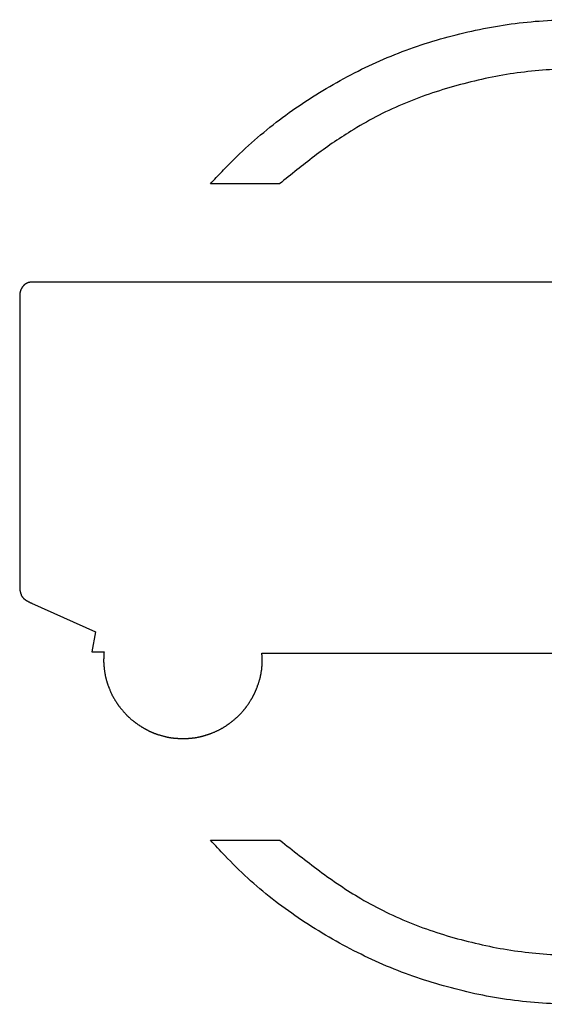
# Model space of a CAD drawing. Header units: millimetres. Extents: x 991 to 3513, y 5797 to 8647.
# Tile 7 of 12: x 2038 to 2262, y 7417 to 7837. Entities that reach past the tile are written whole.
import ezdxf

# ---------------------------------------------------------------- set-up
doc = ezdxf.new("R2010")
doc.units = ezdxf.units.MM
doc.header["$LTSCALE"] = 5
doc.layers.add('Značka', color=7, linetype='Continuous')

msp = doc.modelspace()

# ---------------------------------------------------------------- linework, layer by layer
at = {"layer": 'Značka', "color": 3}
for points in [[(2273.98, 7815.96, 0.034398), (2249.35, 7814.07, 0.032857), (2225.15, 7808.88, 0.034574), (2201.7, 7800.82, 0.040399), (2179.82, 7789.4, 0.025087), (2164.27, 7778.72, 0.008306), (2149.43, 7766.97), (2119.86, 7766.97, -0.002266), (2124.84, 7772.23, -0.006794), (2129.91, 7777.4, -0.034338), (2150.72, 7795.31, -0.035136), (2173.84, 7810.2, -0.035321), (2198.59, 7822.14, -0.034595), (2224.76, 7830.52, -0.034289), (2251.76, 7835.61, -0.034438), (2279.2, 7836.96, -0.03448)], [(2273.7, 7416.96, -0.034417), (2246.29, 7419.02, -0.034678), (2219.45, 7424.83, -0.034406), (2193.55, 7433.93, -0.03333), (2169.08, 7446.47, -0.034523), (2146.28, 7461.9, -0.038595), (2126.03, 7480.41, -0.005002), (2122.96, 7483.66, -0.001668), (2119.94, 7486.95), (2149.59, 7486.95)], [(2149.59, 7486.95, 0.008752), (2166.44, 7473.86, 0.026484), (2184.1, 7462.05, 0.038467), (2206.3, 7451.26, 0.034336), (2229.93, 7443.76, 0.033223), (2254.25, 7439.2, 0.034377), (2278.92, 7437.96, 0.034668)]]:
    msp.add_lwpolyline(points, format="xyb", dxfattribs=at)
for points in [[(2267.44, 7724.98), (2043.25, 7724.98), (2043.19, 7724.98), (2043.13, 7724.98), (2043.09, 7724.98), (2043.03, 7724.98), (2042.99, 7724.97), (2042.93, 7724.97), (2042.89, 7724.96), (2042.85, 7724.95), (2042.79, 7724.94), (2042.73, 7724.93), (2042.69, 7724.93), (2042.65, 7724.93), (2042.59, 7724.92), (2042.52, 7724.91), (2042.42, 7724.9), (2042.34, 7724.88), (2042.26, 7724.85), (2042.18, 7724.83), (2042.1, 7724.81), (2042.04, 7724.78), (2041.94, 7724.76), (2041.86, 7724.72), (2041.79, 7724.69), (2041.71, 7724.66), (2041.65, 7724.63), (2041.61, 7724.61), (2041.55, 7724.59), (2041.49, 7724.56), (2041.45, 7724.54), (2041.41, 7724.52), (2041.35, 7724.49), (2041.29, 7724.47), (2041.21, 7724.41), (2041.15, 7724.36), (2041.09, 7724.32), (2041.02, 7724.28), (2040.96, 7724.24), (2040.9, 7724.2), (2040.84, 7724.17), (2040.8, 7724.14), (2040.74, 7724.1), (2040.68, 7724.05), (2040.62, 7724.01), (2040.56, 7723.97), (2040.52, 7723.93), (2040.48, 7723.9), (2040.44, 7723.86), (2040.4, 7723.82), (2040.36, 7723.79), (2040.34, 7723.76), (2040.29, 7723.73), (2040.25, 7723.69), (2040.19, 7723.63), (2040.11, 7723.57), (2040.07, 7723.52), (2040.01, 7723.47), (2039.97, 7723.41), (2039.93, 7723.36), (2039.89, 7723.32), (2039.87, 7723.28), (2039.83, 7723.22), (2039.79, 7723.18), (2039.77, 7723.14), (2039.73, 7723.11), (2039.71, 7723.09), (2039.69, 7723.06), (2039.67, 7723.04), (2039.65, 7723.02), (2039.63, 7723), (2039.61, 7722.95), (2039.58, 7722.92), (2039.56, 7722.89), (2039.52, 7722.85), (2039.5, 7722.83), (2039.48, 7722.8), (2039.46, 7722.77), (2039.44, 7722.75), (2039.42, 7722.72), (2039.4, 7722.69), (2039.38, 7722.66), (2039.36, 7722.64), (2039.34, 7722.6), (2039.32, 7722.55), (2039.32, 7722.51), (2039.3, 7722.47), (2039.28, 7722.44), (2039.26, 7722.41), (2039.24, 7722.38), (2039.22, 7722.35), (2039.2, 7722.3), (2039.18, 7722.27), (2039.16, 7722.24), (2039.12, 7722.2), (2039.1, 7722.15), (2039.08, 7722.09), (2039.06, 7722.06), (2039.04, 7722.03), (2039.04, 7722), (2039.02, 7721.98), (2039, 7721.95), (2039, 7721.92), (2038.98, 7721.89), (2038.96, 7721.83), (2038.94, 7721.77), (2038.92, 7721.72), (2038.9, 7721.67), (2038.9, 7721.61), (2038.88, 7721.56), (2038.86, 7721.52), (2038.86, 7721.47), (2038.83, 7721.42), (2038.81, 7721.38), (2038.79, 7721.32), (2038.77, 7721.26), (2038.75, 7721.22), (2038.73, 7721.17), (2038.71, 7721.12), (2038.69, 7721.07), (2038.69, 7721.02), (2038.67, 7720.98), (2038.67, 7720.92), (2038.67, 7720.86), (2038.65, 7720.83), (2038.63, 7720.81), (2038.63, 7720.75), (2038.61, 7720.72), (2038.61, 7720.68), (2038.59, 7720.65), (2038.59, 7720.62), (2038.59, 7720.59), (2038.57, 7720.54), (2038.55, 7720.5), (2038.55, 7720.44), (2038.55, 7720.4), (2038.55, 7720.35), (2038.55, 7720.29), (2038.53, 7720.23), (2038.53, 7720.17), (2038.53, 7720.1), (2038.51, 7720.05), (2038.51, 7720), (2038.51, 7719.94), (2038.51, 7719.88), (2038.49, 7719.83), (2038.49, 7719.78), (2038.47, 7719.74), (2038.47, 7719.69), (2038.47, 7719.63), (2038.47, 7719.59), (2038.45, 7719.53), (2038.45, 7719.5), (2038.45, 7719.46), (2038.45, 7719.41), (2038.45, 7719.37), (2038.45, 7719.33), (2038.45, 7719.29), (2038.45, 7719.25), (2038.45, 7719.21), (2038.45, 7719.17), (2038.45, 7719.13), (2038.45, 7719.07), (2038.45, 7719.04), (2038.45, 7719.01), (2038.45, 7616.66), (2038.45, 7594), (2038.47, 7593.94), (2038.49, 7593.88), (2038.49, 7593.82), (2038.51, 7593.77), (2038.51, 7593.72), (2038.51, 7593.66), (2038.53, 7593.62), (2038.53, 7593.58), (2038.55, 7593.53), (2038.55, 7593.48), (2038.59, 7593.37), (2038.59, 7593.26), (2038.61, 7593.17), (2038.63, 7593.08), (2038.65, 7592.99), (2038.67, 7592.9), (2038.69, 7592.84), (2038.71, 7592.77), (2038.73, 7592.69), (2038.77, 7592.61), (2038.79, 7592.53), (2038.79, 7592.45), (2038.81, 7592.38), (2038.83, 7592.31), (2038.86, 7592.24), (2038.88, 7592.17), (2038.9, 7592.12), (2038.92, 7592.07), (2038.94, 7592), (2038.98, 7591.94), (2039.02, 7591.85), (2039.04, 7591.75), (2039.06, 7591.67), (2039.1, 7591.6), (2039.12, 7591.52), (2039.14, 7591.44), (2039.18, 7591.38), (2039.2, 7591.32), (2039.24, 7591.24), (2039.28, 7591.16), (2039.3, 7591.12), (2039.32, 7591.08), (2039.34, 7591.05), (2039.38, 7591.01), (2039.4, 7590.97), (2039.42, 7590.93), (2039.46, 7590.9), (2039.48, 7590.87), (2039.5, 7590.84), (2039.54, 7590.8), (2039.61, 7590.71), (2039.69, 7590.62), (2039.75, 7590.54), (2039.81, 7590.47), (2039.89, 7590.39), (2039.95, 7590.31), (2040.01, 7590.25), (2040.05, 7590.19), (2040.13, 7590.11), (2040.21, 7590.03), (2040.29, 7589.94), (2040.4, 7589.85), (2040.48, 7589.78), (2040.58, 7589.72), (2040.66, 7589.65), (2040.76, 7589.59), (2040.82, 7589.54), (2040.9, 7589.49), (2040.98, 7589.43), (2041.09, 7589.36), (2041.19, 7589.3), (2041.27, 7589.23), (2041.37, 7589.18), (2041.45, 7589.14), (2041.53, 7589.09), (2041.61, 7589.05), (2041.67, 7589.02), (2041.75, 7588.99), (2041.84, 7588.94), (2041.92, 7588.9), (2042, 7588.86), (2042.08, 7588.82), (2042.16, 7588.78), (2042.22, 7588.74), (2042.28, 7588.7), (2042.36, 7588.66), (2042.4, 7588.63), (2042.44, 7588.61), (2042.5, 7588.57), (2042.59, 7588.54), (2042.65, 7588.51), (2042.69, 7588.49), (2042.75, 7588.47), (2042.81, 7588.44), (2042.85, 7588.42), (2042.91, 7588.39), (2042.95, 7588.37), (2042.99, 7588.34), (2043.05, 7588.31), (2043.09, 7588.28), (2043.13, 7588.27), (2043.17, 7588.26), (2043.23, 7588.23), (2043.27, 7588.21), (2043.32, 7588.2), (2043.36, 7588.18), (2043.42, 7588.16), (2043.46, 7588.14), (2043.5, 7588.13), (2070.85, 7575.87), (2069.25, 7567.27), (2074.46, 7567.32), (2074.46, 7567.27), (2074.46, 7567.22), (2074.42, 7566.88), (2074.4, 7566.54), (2074.38, 7566.21), (2074.35, 7565.89), (2074.33, 7565.56), (2074.31, 7565.24), (2074.31, 7564.98), (2074.31, 7564.72), (2074.31, 7564.4), (2074.29, 7564.07), (2074.29, 7564.04), (2074.29, 7564), (2074.29, 7563.97), (2074.29, 7563.94), (2074.29, 7563.91), (2074.29, 7563.87), (2074.29, 7563.82), (2074.29, 7563.79), (2074.29, 7563.76), (2074.29, 7563.71), (2074.29, 7563.66), (2074.29, 7563.62), (2074.29, 7563.58), (2074.29, 7563.55), (2074.29, 7563.52), (2074.29, 7563.46), (2074.29, 7563.43), (2074.29, 7563.4), (2074.29, 7563.36), (2074.29, 7563.33), (2074.29, 7563.3), (2074.29, 7563.26), (2074.29, 7563.23), (2074.29, 7563.19), (2074.29, 7563.16), (2074.29, 7563.13), (2074.29, 7563.08), (2074.29, 7563.04), (2074.29, 7563), (2074.29, 7562.95), (2074.29, 7562.89), (2074.29, 7562.85), (2074.29, 7562.82), (2074.29, 7562.78), (2074.31, 7562.76), (2074.33, 7562.68), (2074.33, 7562.63), (2074.33, 7562.56), (2074.35, 7562.49), (2074.35, 7562.42), (2074.35, 7562.35), (2074.35, 7562.3), (2074.35, 7562.24), (2074.35, 7562.18), (2074.35, 7562.12), (2074.35, 7562.04), (2074.35, 7561.96), (2074.38, 7561.89), (2074.38, 7561.82), (2074.38, 7561.75), (2074.4, 7561.68), (2074.4, 7561.63), (2074.4, 7561.57), (2074.4, 7561.51), (2074.42, 7561.44), (2074.42, 7561.24), (2074.44, 7561.04), (2074.46, 7560.87), (2074.48, 7560.7), (2074.5, 7560.53), (2074.5, 7560.36), (2074.52, 7560.22), (2074.54, 7560.09), (2074.54, 7559.92), (2074.56, 7559.75), (2074.6, 7559.48), (2074.64, 7559.22), (2074.66, 7559), (2074.7, 7558.77), (2074.74, 7558.55), (2074.78, 7558.32), (2074.8, 7558.15), (2074.84, 7557.97), (2074.88, 7557.75), (2074.92, 7557.53), (2074.98, 7557.27), (2075.02, 7557), (2075.08, 7556.78), (2075.13, 7556.56), (2075.19, 7556.33), (2075.23, 7556.11), (2075.27, 7555.93), (2075.33, 7555.75), (2075.37, 7555.53), (2075.43, 7555.32), (2075.49, 7555.11), (2075.55, 7554.91), (2075.61, 7554.74), (2075.65, 7554.56), (2075.71, 7554.39), (2075.77, 7554.21), (2075.81, 7554.07), (2075.86, 7553.93), (2075.9, 7553.75), (2075.96, 7553.57), (2076.04, 7553.31), (2076.14, 7553.05), (2076.22, 7552.84), (2076.32, 7552.63), (2076.4, 7552.43), (2076.48, 7552.22), (2076.54, 7552.05), (2076.61, 7551.88), (2076.69, 7551.67), (2076.77, 7551.45), (2076.89, 7551.17), (2076.99, 7550.9), (2077.09, 7550.67), (2077.19, 7550.44), (2077.27, 7550.21), (2077.38, 7549.98), (2077.46, 7549.8), (2077.54, 7549.63), (2077.64, 7549.4), (2077.76, 7549.19), (2077.86, 7548.96), (2077.98, 7548.74), (2078.09, 7548.56), (2078.19, 7548.37), (2078.29, 7548.18), (2078.39, 7548), (2078.49, 7547.85), (2078.57, 7547.7), (2078.67, 7547.52), (2078.77, 7547.33), (2078.9, 7547.11), (2079.02, 7546.89), (2079.12, 7546.72), (2079.24, 7546.54), (2079.34, 7546.37), (2079.46, 7546.2), (2079.55, 7546.06), (2079.65, 7545.92), (2079.75, 7545.75), (2079.87, 7545.58), (2079.97, 7545.41), (2080.09, 7545.25), (2080.17, 7545.11), (2080.27, 7544.97), (2080.38, 7544.83), (2080.48, 7544.69), (2080.56, 7544.58), (2080.64, 7544.47), (2080.74, 7544.33), (2080.84, 7544.19), (2080.98, 7544), (2081.15, 7543.81), (2081.27, 7543.65), (2081.39, 7543.49), (2081.51, 7543.33), (2081.65, 7543.17), (2081.75, 7543.04), (2081.86, 7542.91), (2082, 7542.75), (2082.14, 7542.59), (2082.32, 7542.36), (2082.51, 7542.12), (2082.67, 7541.93), (2082.83, 7541.73), (2083.01, 7541.55), (2083.17, 7541.36), (2083.3, 7541.21), (2083.44, 7541.06), (2083.6, 7540.87), (2083.78, 7540.69), (2083.94, 7540.51), (2084.13, 7540.33), (2084.27, 7540.18), (2084.41, 7540.03), (2084.57, 7539.89), (2084.71, 7539.75), (2084.84, 7539.64), (2084.96, 7539.52), (2085.12, 7539.38), (2085.28, 7539.25), (2085.47, 7539.08), (2085.65, 7538.91), (2085.81, 7538.77), (2085.95, 7538.63), (2086.11, 7538.49), (2086.28, 7538.36), (2086.4, 7538.25), (2086.54, 7538.13), (2086.7, 7537.99), (2086.86, 7537.86), (2087.03, 7537.74), (2087.17, 7537.62), (2087.31, 7537.53), (2087.43, 7537.43), (2087.57, 7537.32), (2087.72, 7537.23), (2087.82, 7537.15), (2087.94, 7537.07), (2088.06, 7536.97), (2088.2, 7536.88), (2088.4, 7536.73), (2088.61, 7536.58), (2088.79, 7536.46), (2088.95, 7536.34), (2089.13, 7536.22), (2089.3, 7536.1), (2089.44, 7536.01), (2089.56, 7535.91), (2089.74, 7535.8), (2089.91, 7535.69), (2090.11, 7535.56), (2090.31, 7535.43), (2090.49, 7535.33), (2090.66, 7535.22), (2090.84, 7535.12), (2091, 7535.01), (2091.14, 7534.93), (2091.3, 7534.85), (2091.49, 7534.76), (2091.67, 7534.66), (2091.83, 7534.55), (2091.99, 7534.45), (2092.16, 7534.36), (2092.3, 7534.28), (2092.44, 7534.2), (2092.58, 7534.12), (2092.7, 7534.06), (2092.82, 7533.99), (2092.97, 7533.91), (2093.11, 7533.84), (2093.29, 7533.75), (2093.47, 7533.66), (2093.64, 7533.59), (2093.78, 7533.52), (2093.94, 7533.45), (2094.08, 7533.38), (2094.22, 7533.32), (2094.35, 7533.27), (2094.49, 7533.19), (2094.65, 7533.12), (2094.79, 7533.06), (2094.95, 7533), (2095.07, 7532.94), (2095.2, 7532.89), (2095.32, 7532.84), (2095.44, 7532.78), (2095.54, 7532.74), (2095.64, 7532.7), (2095.76, 7532.65), (2095.89, 7532.6), (2096.07, 7532.53), (2096.25, 7532.46), (2096.41, 7532.41), (2096.58, 7532.35), (2096.72, 7532.3), (2096.88, 7532.24), (2097.02, 7532.2), (2097.14, 7532.15), (2097.31, 7532.09), (2097.49, 7532.03), (2097.73, 7531.96), (2097.97, 7531.89), (2098.18, 7531.83), (2098.38, 7531.76), (2098.6, 7531.7), (2098.81, 7531.64), (2098.99, 7531.59), (2099.15, 7531.54), (2099.37, 7531.48), (2099.6, 7531.42), (2099.8, 7531.36), (2100, 7531.3), (2100.18, 7531.26), (2100.37, 7531.21), (2100.55, 7531.17), (2100.73, 7531.12), (2100.87, 7531.08), (2101.02, 7531.05), (2101.22, 7531), (2101.4, 7530.95), (2101.6, 7530.91), (2101.81, 7530.88), (2101.99, 7530.85), (2102.17, 7530.82), (2102.35, 7530.79), (2102.54, 7530.76), (2102.68, 7530.73), (2102.82, 7530.71), (2103, 7530.67), (2103.2, 7530.64), (2103.39, 7530.62), (2103.55, 7530.61), (2103.71, 7530.59), (2103.85, 7530.58), (2104, 7530.56), (2104.16, 7530.54), (2104.26, 7530.53), (2104.38, 7530.52), (2104.54, 7530.51), (2104.68, 7530.49), (2104.87, 7530.47), (2105.07, 7530.45), (2105.21, 7530.44), (2105.37, 7530.43), (2105.52, 7530.41), (2105.68, 7530.4), (2105.8, 7530.4), (2105.92, 7530.39), (2106.06, 7530.39), (2106.19, 7530.39), (2106.23, 7530.39), (2106.27, 7530.39), (2106.31, 7530.39), (2106.35, 7530.39), (2106.39, 7530.39), (2106.43, 7530.39), (2106.47, 7530.39), (2106.55, 7530.39), (2106.59, 7530.39), (2106.63, 7530.39), (2106.67, 7530.38), (2106.71, 7530.38), (2106.75, 7530.37), (2106.79, 7530.36), (2106.83, 7530.35), (2106.87, 7530.34), (2106.94, 7530.34), (2106.98, 7530.34), (2107.02, 7530.34), (2107.08, 7530.34), (2107.12, 7530.34), (2107.16, 7530.34), (2107.22, 7530.34), (2107.26, 7530.34), (2107.3, 7530.34), (2107.34, 7530.34), (2107.4, 7530.34), (2107.44, 7530.34), (2107.48, 7530.34), (2107.54, 7530.34), (2107.6, 7530.34), (2107.64, 7530.34), (2107.69, 7530.34), (2107.73, 7530.34), (2107.77, 7530.34), (2107.81, 7530.34), (2107.87, 7530.34), (2107.91, 7530.34), (2107.97, 7530.34), (2108.01, 7530.34), (2108.05, 7530.34), (2108.09, 7530.34), (2108.13, 7530.34), (2108.17, 7530.34), (2108.21, 7530.34), (2108.25, 7530.34), (2108.29, 7530.34), (2108.33, 7530.34), (2108.39, 7530.34), (2108.44, 7530.34), (2108.48, 7530.34), (2108.52, 7530.34), (2108.56, 7530.34), (2108.6, 7530.34), (2108.66, 7530.34), (2108.72, 7530.34), (2108.76, 7530.34), (2108.8, 7530.34), (2108.86, 7530.34), (2108.92, 7530.34), (2108.96, 7530.34), (2109, 7530.34), (2109.04, 7530.34), (2109.1, 7530.34), (2109.17, 7530.34), (2109.23, 7530.34), (2109.27, 7530.34), (2109.33, 7530.34), (2109.39, 7530.34), (2109.43, 7530.34), (2109.47, 7530.34), (2109.51, 7530.35), (2109.55, 7530.36), (2109.59, 7530.36), (2109.65, 7530.38), (2109.69, 7530.38), (2109.73, 7530.38), (2109.77, 7530.39), (2109.81, 7530.39), (2109.94, 7530.39), (2110.02, 7530.39), (2110.1, 7530.39), (2110.18, 7530.39), (2110.26, 7530.39), (2110.34, 7530.39), (2110.4, 7530.39), (2110.46, 7530.39), (2110.54, 7530.38), (2110.6, 7530.39), (2110.71, 7530.4), (2110.79, 7530.41), (2110.85, 7530.42), (2110.93, 7530.43), (2110.99, 7530.43), (2111.05, 7530.43), (2111.11, 7530.44), (2111.15, 7530.44), (2111.21, 7530.44), (2111.27, 7530.44), (2111.31, 7530.44), (2111.38, 7530.46), (2111.44, 7530.47), (2111.5, 7530.48), (2111.56, 7530.49), (2111.62, 7530.49), (2111.7, 7530.5), (2111.74, 7530.51), (2111.8, 7530.52), (2111.88, 7530.53), (2111.94, 7530.54), (2112, 7530.54), (2112.06, 7530.54), (2112.11, 7530.54), (2112.17, 7530.55), (2112.21, 7530.55), (2112.27, 7530.55), (2112.31, 7530.56), (2112.35, 7530.57), (2112.41, 7530.58), (2112.47, 7530.59), (2112.53, 7530.59), (2112.57, 7530.6), (2112.61, 7530.6), (2112.67, 7530.61), (2112.73, 7530.61), (2112.79, 7530.62), (2112.86, 7530.63), (2112.92, 7530.63), (2112.96, 7530.64), (2113.02, 7530.64), (2113.08, 7530.64), (2113.32, 7530.67), (2113.56, 7530.72), (2113.75, 7530.75), (2113.95, 7530.78), (2114.13, 7530.82), (2114.31, 7530.85), (2114.48, 7530.88), (2114.62, 7530.92), (2114.8, 7530.96), (2114.98, 7531), (2115.19, 7531.04), (2115.37, 7531.08), (2115.53, 7531.11), (2115.69, 7531.14), (2115.86, 7531.18), (2116.02, 7531.22), (2116.14, 7531.25), (2116.28, 7531.28), (2116.42, 7531.32), (2116.59, 7531.37), (2116.77, 7531.42), (2116.95, 7531.47), (2117.11, 7531.51), (2117.27, 7531.55), (2117.42, 7531.59), (2117.58, 7531.64), (2117.7, 7531.68), (2117.82, 7531.72), (2117.98, 7531.77), (2118.13, 7531.83), (2118.27, 7531.87), (2118.39, 7531.91), (2118.51, 7531.95), (2118.63, 7531.99), (2118.75, 7532.02), (2118.88, 7532.06), (2118.98, 7532.09), (2119.08, 7532.12), (2119.2, 7532.15), (2119.32, 7532.19), (2119.51, 7532.26), (2119.69, 7532.33), (2119.83, 7532.39), (2119.99, 7532.44), (2120.13, 7532.49), (2120.3, 7532.55), (2120.42, 7532.59), (2120.52, 7532.64), (2120.66, 7532.7), (2120.8, 7532.76), (2121.09, 7532.87), (2121.37, 7532.99), (2121.59, 7533.09), (2121.84, 7533.19), (2122.06, 7533.29), (2122.3, 7533.4), (2122.49, 7533.48), (2122.67, 7533.57), (2122.89, 7533.68), (2123.13, 7533.79), (2123.36, 7533.9), (2123.58, 7534.02), (2123.76, 7534.11), (2123.95, 7534.21), (2124.13, 7534.32), (2124.31, 7534.41), (2124.47, 7534.5), (2124.61, 7534.57), (2124.8, 7534.67), (2124.98, 7534.76), (2125.2, 7534.89), (2125.43, 7535.03), (2125.59, 7535.13), (2125.77, 7535.24), (2125.95, 7535.36), (2126.11, 7535.47), (2126.26, 7535.56), (2126.4, 7535.66), (2126.56, 7535.78), (2126.74, 7535.9), (2126.91, 7536.01), (2127.07, 7536.12), (2127.21, 7536.22), (2127.35, 7536.31), (2127.49, 7536.41), (2127.61, 7536.51), (2127.74, 7536.58), (2127.84, 7536.67), (2127.98, 7536.77), (2128.12, 7536.88), (2128.32, 7537.02), (2128.53, 7537.17), (2128.69, 7537.3), (2128.85, 7537.42), (2129.01, 7537.55), (2129.18, 7537.68), (2129.3, 7537.79), (2129.44, 7537.89), (2129.6, 7538.03), (2129.76, 7538.16), (2130.01, 7538.36), (2130.23, 7538.57), (2130.41, 7538.73), (2130.62, 7538.89), (2130.8, 7539.05), (2131, 7539.22), (2131.14, 7539.35), (2131.3, 7539.48), (2131.49, 7539.64), (2131.67, 7539.81), (2131.85, 7539.99), (2132.01, 7540.18), (2132.16, 7540.33), (2132.32, 7540.47), (2132.46, 7540.62), (2132.6, 7540.77), (2132.72, 7540.88), (2132.85, 7541), (2132.99, 7541.15), (2133.13, 7541.31), (2133.29, 7541.49), (2133.45, 7541.68), (2133.6, 7541.83), (2133.72, 7541.99), (2133.86, 7542.14), (2134, 7542.29), (2134.1, 7542.42), (2134.2, 7542.54), (2134.33, 7542.7), (2134.47, 7542.85), (2134.59, 7543.01), (2134.71, 7543.18), (2134.83, 7543.31), (2134.93, 7543.44), (2135.03, 7543.57), (2135.14, 7543.71), (2135.22, 7543.81), (2135.3, 7543.92), (2135.4, 7544.05), (2135.48, 7544.19), (2135.62, 7544.38), (2135.79, 7544.57), (2135.89, 7544.73), (2136.01, 7544.9), (2136.11, 7545.07), (2136.23, 7545.24), (2136.31, 7545.38), (2136.41, 7545.53), (2136.51, 7545.71), (2136.62, 7545.89), (2136.76, 7546.1), (2136.88, 7546.3), (2136.98, 7546.47), (2137.1, 7546.64), (2137.2, 7546.81), (2137.31, 7546.98), (2137.41, 7547.11), (2137.49, 7547.25), (2137.59, 7547.42), (2137.71, 7547.59), (2137.79, 7547.77), (2137.89, 7547.95), (2137.95, 7548.1), (2138.04, 7548.25), (2138.12, 7548.4), (2138.2, 7548.54), (2138.26, 7548.66), (2138.32, 7548.78), (2138.4, 7548.93), (2138.48, 7549.08), (2138.56, 7549.27), (2138.66, 7549.45), (2138.75, 7549.61), (2138.81, 7549.76), (2138.89, 7549.92), (2138.95, 7550.07), (2139.01, 7550.2), (2139.07, 7550.32), (2139.13, 7550.48), (2139.19, 7550.63), (2139.27, 7550.78), (2139.33, 7550.93), (2139.39, 7551.05), (2139.43, 7551.17), (2139.5, 7551.3), (2139.54, 7551.42), (2139.58, 7551.52), (2139.62, 7551.62), (2139.66, 7551.74), (2139.72, 7551.86), (2139.78, 7552.05), (2139.86, 7552.24), (2139.9, 7552.4), (2139.96, 7552.57), (2140.02, 7552.73), (2140.06, 7552.89), (2140.12, 7553.02), (2140.16, 7553.15), (2140.23, 7553.3), (2140.29, 7553.46), (2140.37, 7553.72), (2140.43, 7553.97), (2140.51, 7554.18), (2140.57, 7554.39), (2140.65, 7554.6), (2140.71, 7554.81), (2140.77, 7554.98), (2140.81, 7555.15), (2140.89, 7555.36), (2140.95, 7555.57), (2141, 7555.79), (2141.06, 7556.01), (2141.1, 7556.19), (2141.14, 7556.37), (2141.2, 7556.55), (2141.24, 7556.72), (2141.26, 7556.87), (2141.3, 7557.01), (2141.32, 7557.19), (2141.36, 7557.38), (2141.4, 7557.58), (2141.46, 7557.79), (2141.5, 7557.97), (2141.54, 7558.15), (2141.56, 7558.33), (2141.58, 7558.51), (2141.62, 7558.66), (2141.62, 7558.81), (2141.64, 7558.99), (2141.66, 7559.18), (2141.71, 7559.35), (2141.73, 7559.52), (2141.77, 7559.67), (2141.79, 7559.81), (2141.81, 7559.96), (2141.81, 7560.1), (2141.83, 7560.22), (2141.85, 7560.34), (2141.87, 7560.48), (2141.87, 7560.62), (2141.89, 7560.81), (2141.91, 7560.99), (2141.93, 7561.15), (2141.93, 7561.3), (2141.95, 7561.45), (2141.97, 7561.61), (2141.97, 7561.73), (2141.97, 7561.86), (2141.97, 7562.01), (2141.97, 7562.17), (2141.99, 7562.4), (2142.01, 7562.64), (2142.01, 7562.84), (2142.03, 7563.03), (2142.03, 7563.22), (2142.03, 7563.42), (2142.03, 7563.57), (2142.03, 7563.73), (2142.03, 7563.93), (2142.03, 7564.12), (2142.03, 7564.44), (2142.01, 7564.76), (2141.99, 7565.03), (2141.97, 7565.3), (2141.95, 7565.57), (2141.93, 7565.84), (2141.91, 7566.06), (2141.89, 7566.27), (2141.87, 7566.5), (2141.83, 7566.72), (2141.83, 7566.76), (2141.83, 7566.8)], [(2141.83, 7566.8), (2303.39, 7566.8)]]:
    msp.add_lwpolyline(points, dxfattribs=at)

doc.saveas('drawing.dxf')
